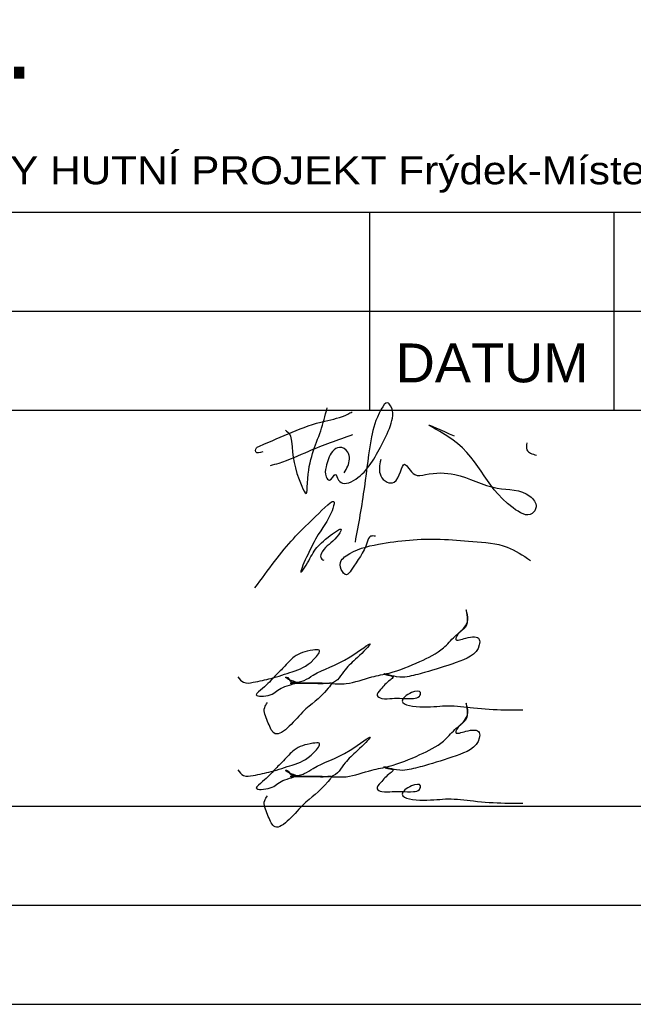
# Paper-space layout 'Layout1' of a CAD drawing. Extents: x -2 to 1033, y -36 to 596.
# Tile 60 of 89: x 726 to 765, y 46 to 110. Entities that reach past the tile are written whole.
import ezdxf
from ezdxf.enums import TextEntityAlignment as Align

# ---------------------------------------------------------------- set-up
doc = ezdxf.new("R2010")
doc.units = 0
doc.layers.add('RAZITKO_HP', color=222, linetype='CONTINUOUS')
doc.styles.add('RAZITKO_HP_ARIAL', font='arial.ttf')

# ---------------------------------------------------------------- blocks, each defined once
blk = doc.blocks.new('text_HP')
at = {"layer": 'RAZITKO_HP', "lineweight": 25}
blk.add_line((-177, 94.25), (-5, 94.25), dxfattribs=at)
at = {"layer": 'RAZITKO_HP', "lineweight": 18, "style": 'RAZITKO_HP_ARIAL', "width": 1.085}
blk.add_text('"DOKUMENTACE JE DUŠEVNÍM MAJETKEM FIRMY HUTNÍ PROJEKT Frýdek-Místek a.s. A NESMÍ BÝT POUŽITA BEZ JEJÍHO VĚDOMÍ."', height=1.8, dxfattribs=at).set_placement((-177, 96.05))
blk = doc.blocks.new('A$C3a231f38')
at = {"layer": 'RAZITKO_HP', "lineweight": 25}
for p, q in [((-92.5, 90.875), (-92.5, 97.25)), ((-76.75, 90.875), (-76.75, 97.25)), ((-180, 90.875), (-8, 90.875)), ((-92.5, 84.5), (-92.5, 90.875)), ((-76.75, 84.5), (-76.75, 90.875)), ((-180, 84.5), (-63, 84.5)), ((-180, 59), (-63, 59)), ((-180, 52.625), (-63, 52.625)), ((-180, 46.25), (-63, 46.25))]:
    blk.add_line(p, q, dxfattribs=at)
at = {"layer": 'RAZITKO_HP'}
for points in [[(-94.161, 80.479), (-93.921, 80.895), (-93.921, 81.811), (-94.445, 82.113), (-94.906, 81.847), (-95.315, 80.851), (-95.315, 80.215), (-95.098, 79.999), (-94.726, 80.371), (-94.511, 79.998), (-94.152, 79.791), (-93.561, 79.975), (-91.807, 82.123), (-91.17, 83.515), (-91.17, 84.788), (-91.356, 84.974), (-91.765, 84.565), (-92.396, 82.783), (-92.852, 79.567), (-93.453, 75.997)], [(-99.397, 81.819), (-99.851, 81.819), (-99.851, 81.993), (-99.799, 82.083), (-99.6, 82.199), (-95.392, 83.807), (-93.916, 84.249), (-93.642, 84.407)], [(-97.94, 83.221), (-97.662, 82.944), (-97.55, 82.502), (-96.883, 79.612), (-96.61, 79.139), (-96.516, 79.799), (-95.662, 83.184), (-95.252, 84.654)], [(-91.797, 81.323), (-91.797, 80.28), (-91.391, 79.874), (-90.927, 79.874), (-90.265, 81.02), (-89.607, 80.362), (-88.916, 80.362), (-87.021, 80.362), (-84.295, 79.488), (-82.188, 78.967), (-81.79, 78.278), (-82.039, 77.847), (-83.27, 78.213), (-87.64, 82.927), (-88.688, 83.532), (-87.06, 82.849)], [(-98.906, 80.947), (-98.347, 81.103), (-96.432, 81.871), (-93.597, 82.939)], [(-82.381, 82.405), (-82.381, 81.961), (-81.758, 81.601)], [(-99.903, 73.059), (-97.426, 76.232), (-95.989, 77.669), (-94.79, 78.573), (-94.936, 78.028), (-95.989, 76.204), (-96.856, 74.148), (-96.68, 74.397), (-96.081, 75.435), (-95.19, 76.326), (-94.341, 76.816), (-94.616, 76.34), (-95.568, 75.387), (-95.658, 75.018), (-95.469, 74.838)], [(-92.138, 76.385), (-92.446, 76.385), (-92.661, 76.012), (-93.703, 74.208), (-94.001, 73.91), (-94.335, 74.244), (-94.335, 74.819), (-94.034, 75.12), (-91.937, 75.876), (-87.959, 76.197), (-85.87, 76.05), (-83.647, 75.689), (-82.157, 74.829)], [(-94.983, 66.906), (-94.026, 66.906), (-92.367, 67.328), (-91.256, 67.58), (-89.273, 68.325), (-87.755, 69.202), (-87.02, 69.937), (-86.331, 70.626), (-86.194, 71.192), (-86.295, 71.649), (-86.265, 70.675), (-86.686, 70.225), (-86.964, 69.743), (-86.305, 69.832), (-85.447, 69.743), (-85.447, 69.394), (-86.944, 68.254), (-88.977, 67.61), (-90.102, 67.343), (-90.777, 67.343), (-91.592, 67.526), (-91.339, 67.441), (-90.998, 67.329), (-91.197, 67.13), (-91.808, 66.519), (-92.035, 66.125), (-91.732, 65.95), (-91.058, 65.95), (-90.439, 65.95), (-89.68, 65.95), (-89.309, 66.088), (-89.23, 66.318), (-89.806, 66.318), (-90.406, 65.772), (-89.063, 65.398), (-87.444, 65.477), (-85.823, 65.345), (-83.802, 65.208), (-82.649, 65.208)], [(-100.992, 67.34), (-100.635, 66.984), (-100.015, 66.984), (-98.853, 67.239), (-97.495, 67.659), (-96.098, 68.465), (-95.757, 69.056), (-96.164, 69.056), (-97.369, 68.624), (-98.054, 67.938), (-98.621, 67.371), (-99.405, 66.587), (-99.811, 66.181), (-98.923, 66.181), (-98.1, 66.656), (-97.266, 66.977), (-97.73, 67.175), (-97.92, 67.322), (-97.859, 67.322), (-97.642, 67.105), (-97.046, 67.008), (-96.724, 67.105), (-96.157, 67.433), (-93.763, 68.624), (-92.48, 69.447), (-93.296, 68.586), (-94.095, 67.788), (-94.963, 66.92), (-95.562, 66.92), (-96.36, 66.92), (-96.962, 66.92), (-97.635, 66.92), (-96.752, 66.92), (-96.01, 66.92), (-95.296, 66.92), (-94.988, 66.92), (-95.173, 66.599), (-96.829, 65.058), (-98.685, 63.722), (-99.084, 64.464), (-99.273, 65.364), (-99.094, 65.675)], [(-94.983, 60.906), (-94.026, 60.906), (-92.367, 61.328), (-91.256, 61.58), (-89.273, 62.325), (-87.755, 63.202), (-87.02, 63.937), (-86.331, 64.626), (-86.194, 65.192), (-86.295, 65.649), (-86.265, 64.675), (-86.686, 64.225), (-86.964, 63.743), (-86.305, 63.832), (-85.447, 63.743), (-85.447, 63.394), (-86.944, 62.254), (-88.977, 61.61), (-90.102, 61.343), (-90.777, 61.343), (-91.592, 61.526), (-91.339, 61.441), (-90.998, 61.329), (-91.197, 61.13), (-91.808, 60.519), (-92.035, 60.125), (-91.732, 59.95), (-91.058, 59.95), (-90.439, 59.95), (-89.68, 59.95), (-89.309, 60.088), (-89.23, 60.318), (-89.806, 60.318), (-90.406, 59.772), (-89.063, 59.398), (-87.444, 59.477), (-85.823, 59.345), (-83.802, 59.208), (-82.649, 59.208)], [(-100.992, 61.34), (-100.635, 60.984), (-100.015, 60.984), (-98.853, 61.239), (-97.495, 61.659), (-96.098, 62.465), (-95.757, 63.056), (-96.164, 63.056), (-97.369, 62.624), (-98.054, 61.938), (-98.621, 61.371), (-99.405, 60.587), (-99.811, 60.181), (-98.923, 60.181), (-98.1, 60.656), (-97.266, 60.977), (-97.73, 61.175), (-97.92, 61.322), (-97.859, 61.322), (-97.642, 61.105), (-97.046, 61.008), (-96.724, 61.105), (-96.157, 61.433), (-93.763, 62.624), (-92.48, 63.447), (-93.296, 62.586), (-94.095, 61.788), (-94.963, 60.92), (-95.562, 60.92), (-96.36, 60.92), (-96.962, 60.92), (-97.635, 60.92), (-96.752, 60.92), (-96.01, 60.92), (-95.296, 60.92), (-94.988, 60.92), (-95.173, 60.599), (-96.829, 59.058), (-98.685, 57.722), (-99.084, 58.464), (-99.273, 59.364), (-99.094, 59.675)]]:
    blk.add_spline(points, degree=3, dxfattribs=at)
blk.add_blockref('text_HP', (-3, 3), dxfattribs=at)
at = {"layer": 'RAZITKO_HP', "lineweight": 70, "style": 'RAZITKO_HP_ARIAL'}
blk.add_text('m n.m.', height=5, dxfattribs=at).set_placement((-135.455, 105.85))
at = {"layer": 'RAZITKO_HP', "lineweight": 25, "style": 'RAZITKO_HP_ARIAL'}
blk.add_text('DATUM', height=2.5, dxfattribs=at).set_placement((-84.625, 86.3), align=Align.CENTER)

psp = doc.layouts.get("Layout1")

# ---------------------------------------------------------------- block references
at = {"layer": 'RAZITKO_HP'}
psp.add_blockref('A$C3a231f38', (841, 0), dxfattribs=at)

doc.saveas('drawing.dxf')
